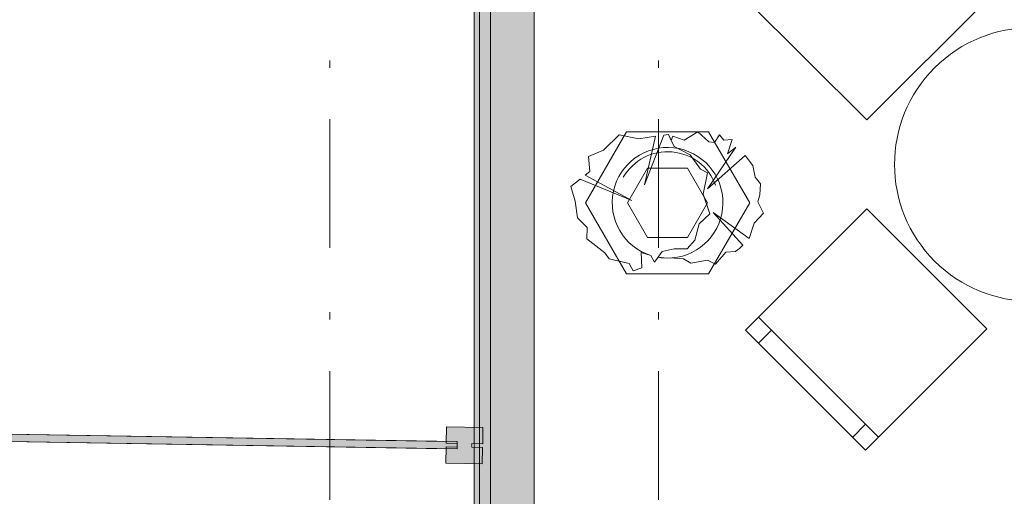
# Model space of a CAD drawing. Header units: millimetres. Extents: x 0 to 415, y 0 to 589.
# Tile 21 of 40: x 391.21 to 404.69, y 300.64 to 307.18. Entities that reach past the tile are written whole.
import ezdxf
from ezdxf.xclip import XClip

# ---------------------------------------------------------------- set-up
doc = ezdxf.new("R2010")
doc.units = ezdxf.units.MM
doc.header["$MEASUREMENT"] = 0
doc.header["$XCLIPFRAME"] = 0
doc.linetypes.add('Штриховая', pattern=[5.644444, 2.822222, -2.822222])
doc.linetypes.add('Штрихпунктирная', pattern=[6.702778, 3.527778, -1.763889, 0, -1.411111])
for name, color, linetype in [('Интерьер - Мебель', 7, 'Continuous'), ('Конструктив - Стены наружние фасад', 7, 'Continuous'), ('Местность - Забор', 7, 'Continuous'), ('Элемент Модели - Зона', 7, 'Continuous'), ('Элемент Модели - Оси', 7, 'Continuous')]:
    doc.layers.add(name, color=color, linetype=linetype)

# ---------------------------------------------------------------- blocks, each defined once
blk = doc.blocks.new('Чертеж_2_2', base_point=(217.704, 72.604))
at = {"layer": 'Конструктив - Стены наружние фасад', "linetype": 'Continuous', "lineweight": 0, "true_color": 0x000000}
for points in [[(397.429, 343.104), (397.429, 283.917), (397.504, 283.917), (397.504, 343.104)], [(397.654, 341.104), (397.504, 341.104), (397.504, 283.917), (397.654, 283.917)], [(397.654, 341.104), (397.654, 283.917), (398.254, 283.917), (398.254, 341.104)]]:
    blk.add_hatch(color=18, dxfattribs=at).paths.add_polyline_path(points)
at = {"layer": 'Местность - Забор', "linetype": 'Continuous', "lineweight": 0, "true_color": 0x000000}
for points in [[(397.197, 301.294), (397.198, 301.394), (382.4, 301.637), (382.399, 301.537)], [(397.398, 301.366), (397.548, 301.363), (397.552, 301.588), (397.052, 301.596), (397.048, 301.371), (397.198, 301.369), (397.197, 301.319), (397.047, 301.321), (397.044, 301.096), (397.543, 301.088), (397.547, 301.313), (397.397, 301.316)]]:
    blk.add_hatch(color=18, dxfattribs=at).paths.add_polyline_path(points)
at = {"layer": 'Интерьер - Мебель', "color": 7, "linetype": 'Continuous', "lineweight": 15, "ltscale": 0.5}
for p, q in [((399.517, 305.642), (398.955, 304.668)), ((400.642, 305.642), (399.517, 305.642)), ((401.205, 304.668), (400.642, 305.642)), ((399.532, 304.668), (399.806, 305.142)), ((399.806, 305.142), (400.354, 305.142)), ((400.354, 305.142), (400.628, 304.668)), ((398.955, 304.668), (399.517, 303.693)), ((399.806, 304.193), (399.532, 304.668)), ((400.628, 304.668), (400.354, 304.193)), ((400.642, 303.693), (401.205, 304.668)), ((400.354, 304.193), (399.806, 304.193)), ((399.517, 303.693), (400.642, 303.693)), ((402.968, 301.454), (401.324, 303.098)), ((401.501, 302.922), (401.324, 302.745)), ((402.791, 301.631), (402.615, 301.454))]:
    blk.add_line(p, q, dxfattribs=at)
at = {"layer": 'Интерьер - Мебель', "color": 252, "linetype": 'Continuous', "lineweight": 5, "ltscale": 0.5}
for p, q in [((400.169, 305.441), (400.091, 305.605)), ((400.387, 305.323), (400.169, 305.441)), ((400.53, 305.127), (400.387, 305.323)), ((400.626, 305.079), (400.53, 305.127)), ((400.565, 304.786), (400.626, 305.079)), ((400.66, 304.518), (400.565, 304.786)), ((400.514, 304.38), (400.66, 304.518)), ((400.455, 304.153), (400.514, 304.38)), ((400.455, 304.153), (400.35, 304.035)), ((399.901, 303.854), (400.005, 304.001)), ((400.005, 304.001), (400.169, 304.035)), ((400.169, 304.035), (400.35, 304.035))]:
    blk.add_line(p, q, dxfattribs=at)
at = {"layer": 'Интерьер - Мебель', "color": 7, "linetype": 'Continuous', "lineweight": 15, "ltscale": 0.5, "flags": 128}
for points in [[(402.809, 305.803), (404.453, 307.447), (402.791, 309.109), (401.147, 307.465)], [(404.453, 302.939), (402.809, 304.583), (401.147, 302.922), (402.791, 301.278)]]:
    blk.add_lwpolyline(points, close=True, dxfattribs=at)
blk.add_lwpolyline([(403.737, 306.519, 1), (406.389, 303.867, 1)], format="xyb", close=True, dxfattribs=at)
at = {"layer": 'Интерьер - Мебель', "color": 252, "linetype": 'Continuous', "lineweight": 5, "ltscale": 0.5, "flags": 128}
blk.add_lwpolyline([(399.949, 303.921), (399.901, 303.854), (399.851, 303.945), (399.72, 303.988), (399.729, 303.778), (399.608, 303.733), (399.556, 303.837), (399.278, 303.897), (399.22, 303.983), (398.976, 304.175), (398.978, 304.328), (398.845, 304.461), (398.816, 304.691), (398.754, 304.889), (398.883, 304.993), (399.591, 304.699), (398.951, 305.047), (399.013, 305.096), (398.995, 305.303), (399.202, 305.389), (399.418, 305.597), (399.686, 305.545), (399.916, 305.579), (399.763, 304.915), (400.027, 305.596), (400.091, 305.605), (400.13, 305.523), (400.151, 305.579), (400.307, 305.528), (400.496, 305.64), (400.643, 305.502), (400.721, 305.493), (400.79, 305.597), (400.85, 305.524), (400.962, 305.536), (400.902, 305.338), (401.015, 305.43), (400.626, 304.858), (401.142, 305.318), (401.247, 305.18), (401.281, 305.019), (401.353, 304.926), (401.342, 304.777), (401.316, 304.682), (401.394, 304.527), (401.264, 304.389), (401.196, 304.179), (400.704, 304.535), (401.111, 304.085, -0.037017), (401.011, 304.001), (400.876, 303.992), (400.738, 303.828), (400.626, 303.88), (400.396, 303.841), (400.298, 303.897), (400.116, 303.911, -0.055393), (399.949, 303.921)], format="xyb", close=True, dxfattribs=at)
at = {"layer": 'Интерьер - Мебель', "color": 252, "linetype": 'Continuous', "lineweight": 5, "ltscale": 0.5}
for centre, radius, start, end in [((400.08, 304.668), 0.758, 274.7103, 252.4577), ((400.08, 304.668), 0.7, 20, 150.0001), ((400.496, 304.717), 0.882, 305.7355, 314.2152), ((400.08, 304.668), 0.758, 260.0315, 272.7136)]:
    blk.add_arc(centre, radius, start, end, dxfattribs=at)
at = {"layer": 'Конструктив - Стены наружние фасад', "color": 251, "linetype": 'Continuous', "lineweight": 20, "ltscale": 0.5, "true_color": 0x575757}
for p, q in [((397.504, 283.917), (397.504, 341.104)), ((397.654, 283.917), (397.654, 341.104))]:
    blk.add_line(p, q, dxfattribs=at)
at = {"layer": 'Конструктив - Стены наружние фасад', "color": 251, "linetype": 'Continuous', "lineweight": 20, "ltscale": 0.5, "true_color": 0x575757, "flags": 128}
for points in [[(397.429, 343.104), (397.429, 283.917)], [(398.254, 284.529), (398.254, 341.104)]]:
    blk.add_lwpolyline(points, dxfattribs=at)
at = {"layer": 'Местность - Забор', "color": 7, "linetype": 'Continuous', "lineweight": 15, "ltscale": 0.5}
for p, q in [((397.052, 301.596), (397.048, 301.371)), ((397.052, 301.596), (397.552, 301.588)), ((397.552, 301.588), (397.548, 301.363)), ((397.048, 301.371), (397.198, 301.369)), ((397.198, 301.369), (397.197, 301.319)), ((397.398, 301.366), (397.397, 301.316)), ((397.398, 301.366), (397.548, 301.363)), ((397.047, 301.321), (397.044, 301.096)), ((397.047, 301.321), (397.197, 301.319)), ((397.397, 301.316), (397.547, 301.313)), ((397.547, 301.313), (397.543, 301.088)), ((397.044, 301.096), (397.543, 301.088))]:
    blk.add_line(p, q, dxfattribs=at)
at = {"layer": 'Местность - Забор', "color": 7, "linetype": 'Continuous', "lineweight": 15, "ltscale": 0.5, "flags": 128}
blk.add_lwpolyline([(397.197, 301.294), (397.198, 301.394), (382.4, 301.637), (382.399, 301.537)], close=True, dxfattribs=at)
for points in [[(397.048, 301.396), (382.55, 301.635)], [(397.047, 301.296), (382.549, 301.535)]]:
    blk.add_lwpolyline(points, dxfattribs=at)
at = {"layer": 'Элемент Модели - Зона', "color": 7, "linetype": 'Штриховая', "lineweight": 15, "ltscale": 0.5, "flags": 128}
blk.add_lwpolyline([(407.644, 341.104), (398.254, 341.104), (398.254, 340.854), (398.254, 298.391), (398.254, 297.391), (398.454, 297.391), (398.454, 299.104), (401.454, 299.104), (401.454, 297.604), (407.644, 297.604)], dxfattribs=at)
at = {"layer": 'Элемент Модели - Оси', "color": 7, "linetype": 'Штрихпунктирная', "lineweight": 15, "ltscale": 0.5}
for p, q in [((395.454, 533.604), (395.454, 138.079)), ((399.954, 533.604), (399.954, 138.079))]:
    blk.add_line(p, q, dxfattribs=at)

msp = doc.modelspace()

# ---------------------------------------------------------------- block references
at = {"color": 161, "linetype": 'Continuous', "lineweight": 40, "true_color": 0x83aefe}
ref = msp.add_blockref('Чертеж_2_2', (217.704, 72.604), dxfattribs=at)
XClip(ref).set_block_clipping_path([(24.004460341, 138.0790885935), (407.6441154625, 585.1734188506)])

doc.saveas('drawing.dxf')
